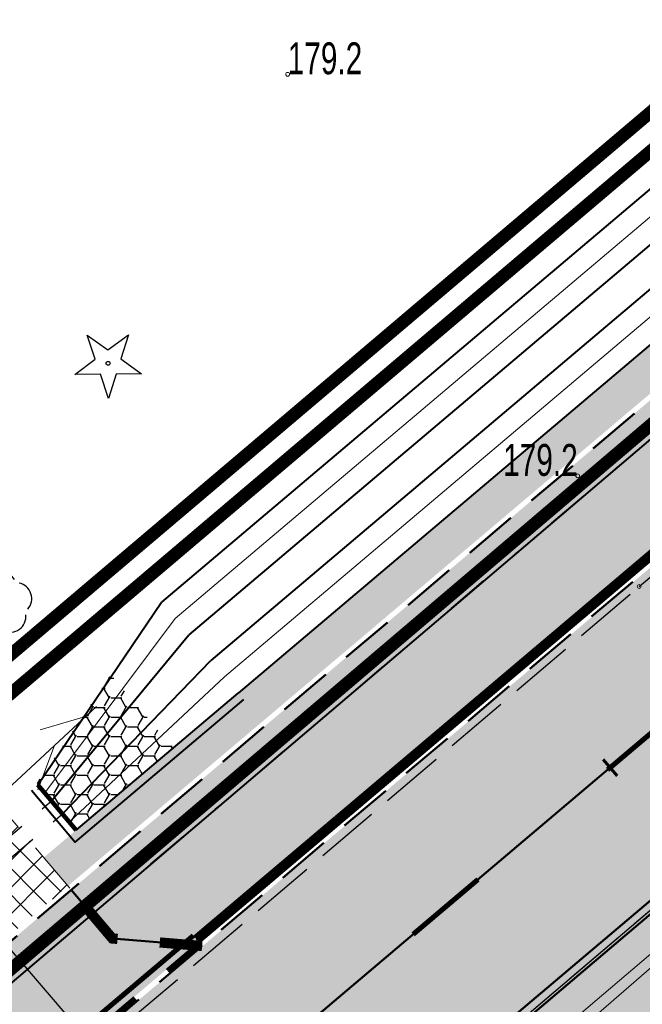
# Model space of a CAD drawing. Header units: metres. Extents: x 7429064 to 7431133, y 5709479 to 5714472.
# Tile 102 of 140: x 7429742 to 7429757, y 5710066 to 5710089. Entities that reach past the tile are written whole.
import ezdxf
from ezdxf.enums import TextEntityAlignment as Align

# ---------------------------------------------------------------- set-up
doc = ezdxf.new("R2010")
doc.units = ezdxf.units.M
for name, pattern in [('1', [0]), ('12', [3, 1, -1, 0, -1]), ('2_KTCR02', [1.5, 1, -0.5]), ('2_KTJZ01', [2, 1.5, -0.5]), ('2_KTKR01', [0]), ('3_14', [1, -1]), ('3_KTJZ01', [2, 1.5, -0.5]), ('3_KTKR01', [0]), ('4_SUPW_01', [0]), ('7_1', [0]), ('7_SUPW_01', [0]), ('8_SUPT_01', [0]), ('CENTER2', [1.125, 0.75, -0.125, 0.125, -0.125]), ('DASHED', [19.049999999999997, 12.7, -6.349999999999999]), ('DASHED2', [0.375, 0.25, -0.125]), ('HIDDEN', [0.375, 0.25, -0.125]), ('KRESKOWA', [19.049999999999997, 12.7, -6.35])]:
    doc.linetypes.add(name, pattern=pattern)
for name, color, linetype, lineweight in [('_1_HECZ_BITUM', 7, 'DASHED2', 18), ('_1_KR_POBOCZA', 7, 'DASHED2', 20), ('_D_7_PAS DROGOWY-LINIA ROZGR TEREN INW', 222, 'HIDDEN', 50), ('_D_7_PAS DROGOWY_PODZIAL', 1, 'Continuous', 50), ('_D_7_TEREN NIEZBEDNY DLA OB_BUD', 252, 'HIDDEN', 50), ('_D_8_Wymiary', 7, 'Continuous', 20), ('_skarpy', 84, 'Continuous', 40), ('_skarpy umocnione', 202, 'Continuous', 25), ('D_1_KOCIE OCZKA', 7, 'Continuous', 50), ('D_1_LINIA_KRAWĘŻNIK_BET_20_30 WYN 12 CM - III', 7, 'Continuous', 50), ('D_1_LINIA_PALISADA_60 CM', 5, 'Continuous', 50), ('Dr-przepust', 32, 'ZYGZAK', 30), ('gaPoziome', 7, 'Continuous', 30), ('GMINA_L_0', 252, '12', 35), ('KRAWĘŻNIK BETONOWY 12_25 WYN 0 CM', 250, 'DASHED', 50), ('KTCR_L_1', 252, '2_KTCR02', 30), ('KTJZ_L_0', 252, '2_KTJZ01', 30), ('KTKR_L_0', 252, '2_KTKR01', 30), ('Ogrodzenia proj', 200, 'OGRODZENIE2', 40), ('RTPW_T_0_a', 252, 'Continuous', 15), ('RTPW_T_1', 252, 'Continuous', 15), ('skarpa', 82, 'ŚLADY', 20), ('SUPT_L_0_a', 252, '8_SUPT_01', 18), ('SUPW_L_0', 252, '4_SUPW_01', 18)]:
    doc.layers.add(name, color=color, linetype=linetype, lineweight=lineweight)
for name, color, linetype in [('_1_Mapa', 7, 'Continuous'), ('_1_X-REFY', 7, 'Continuous'), ('C-DROGI-SYTUACJA-ETYKIETY', 7, 'Continuous'), ('D_1_LINIA_OPIS_ZJAZDY', 7, 'Continuous'), ('zzz.gaHSDomyslna', 7, 'Continuous')]:
    doc.layers.add(name, color=color, linetype=linetype)
doc.layers.add('_Brudnopis', color=22, linetype='Continuous', lineweight=50, plot=False)
for name, color, linetype, lineweight, true_color, transparency in [('D_2_HECZ_CHODNIK_KOSTKA', 7, 'Continuous', 0, 0xf7f588, 0.35), ('D_2_HECZ_JEZDNIA KR3- NOWA KONSTRUKCJA', 7, 'Continuous', 13, 0x99e6ff, 0.3), ('D_2_HECZ_JEZDNIA KR3- NOWA KONSTRUKCJA G4', 7, 'Continuous', 13, 0xbdbdbd, 0.3)]:
    doc.layers.add(name, color=color, linetype=linetype, lineweight=lineweight, true_color=true_color, transparency=transparency)
for name, color, linetype, lineweight, true_color in [('DZIALKA_L_0', 7, '1', 40, 0x008000), ('HECZ DROGI ROWEROWE', 7, 'Continuous', 13, 0xff8a8a), ('OBOP_T_0_a', 7, 'Continuous', 30, 0x008000), ('OBOP_T_1_a', 7, 'Continuous', 30, 0x008000)]:
    doc.layers.add(name, color=color, linetype=linetype, lineweight=lineweight, true_color=true_color)
doc.linetypes.add('OGRODZENIE2', pattern='A,6.35,-2.54,[132,ltypeshp.shx,S=2.54,R=0,X=-2.54,Y=0],-2.54,25.4', length=36.83)
doc.linetypes.add('ZYGZAK', pattern='A,0.00254,-5.08,[131,ltypeshp.shx,S=5.08,R=0,X=-5.08,Y=0],-10.16,[131,ltypeshp.shx,S=5.08,R=180,X=5.08,Y=0],-5.08', length=20.32254)
doc.linetypes.add('ŚLADY', pattern='A,3.81,[130,ltypeshp.shx,S=6.35,R=0,X=0,Y=0],3.81', length=7.62)

# ---------------------------------------------------------------- blocks, each defined once
blk = doc.blocks.new('3_RTPW02')
at = {"linetype": 'Continuous'}
blk.add_circle((0, 0), 0.045, dxfattribs=at)
blk = doc.blocks.new('4_OBOP02_01')
at = {"linetype": 'Continuous'}
blk.add_circle((0, 0), 0.045, dxfattribs=at)
for centre, radius, start, end in [((0, 0.3750563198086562), 0.3750000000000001, 30.14012428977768, 149.8598757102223), ((-0.3566585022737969, 0.1158924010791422), 0.375, 102.1444654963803, 221.8600234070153), ((0.3566585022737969, 0.1158924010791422), 0.375, 318.1399765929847, 77.85553450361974), ((-0.2204041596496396, -0.3033835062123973), 0.3750000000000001, 174.1481822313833, 293.8542284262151), ((0.2204041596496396, -0.3033835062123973), 0.3750000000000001, 246.145771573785, 5.851817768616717)]:
    blk.add_arc(centre, radius, start, end, dxfattribs=at)
blk = doc.blocks.new('4_OBOP01_01')
at = {"linetype": 'Continuous'}
for p, q in [((-0.3012, 0.09375), (-0.4937, 0.6621)), ((-0.4937, 0.6621), (-0.0039, 0.31545)), ((-0.0039, 0.31545), (0.4771, 0.67415)), ((0.4771, 0.67415), (0.2988, 0.1012)), ((-0.78225, -0.26495), (-0.3012, 0.09375)), ((0.2988, 0.1012), (0.7886, -0.24545)), ((-0.18225, -0.2575), (-0.78225, -0.26495)), ((0.01025, -0.82585), (-0.18225, -0.2575)), ((0.1886, -0.2529), (0.01025, -0.82585)), ((0.7886, -0.24545), (0.1886, -0.2529))]:
    blk.add_line(p, q, dxfattribs=at)
blk.add_circle((0, 0), 0.045, dxfattribs=at)
blk = doc.blocks.new('4_RTPW01')
at = {"linetype": 'Continuous'}
blk.add_circle((0, 0), 0.045, dxfattribs=at)
blk = doc.blocks.new('X-ref_MDCP_Szara')
at = {"layer": 'DZIALKA_L_0', "linetype": '1'}
blk.add_line((7429836.45, 5710146.5), (7429660.24, 5709996.55), dxfattribs=at)
at = {"layer": 'GMINA_L_0', "linetype": '12'}
blk.add_line((7429660.24, 5709996.55), (7429836.45, 5710146.5), dxfattribs=at)
at = {"layer": 'KTCR_L_1', "linetype": '3_14'}
blk.add_line((7429760.82, 5710071.04), (7429737.95, 5710051.59), dxfattribs=at)
at = {"layer": 'KTJZ_L_0', "linetype": '3_KTJZ01'}
for p, q in [((7429756.74, 5710075.42), (7429779.71, 5710094.98)), ((7429734.06, 5710056.12), (7429756.74, 5710075.42)), ((7429760.82, 5710071.04), (7429737.95, 5710051.59))]:
    blk.add_line(p, q, dxfattribs=at)
at = {"layer": 'KTKR_L_0', "linetype": '3_KTKR01'}
blk.add_line((7429760.82, 5710071.04), (7429737.95, 5710051.59), dxfattribs=at)
at = {"layer": 'SUPT_L_0_a', "linetype": '8_SUPT_01'}
for p, q in [((7429740.293156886, 5710069.190157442), (7429743.956294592, 5710072.593306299)), ((7429742.626932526, 5710072.040769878), (7429743.699874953, 5710072.355085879)), ((7429742.574934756, 5710070.627512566), (7429742.967247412, 5710071.674456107))]:
    blk.add_line(p, q, dxfattribs=at)
at = {"layer": 'SUPW_L_0', "linetype": '7_SUPW_01'}
for p, q in [((7429732.87, 5710045.46), (7429791, 5710095.98)), ((7429782.64977569, 5710088.5904221), (7429746.5211323, 5710057.84130654))]:
    blk.add_line(p, q, dxfattribs=at)
at = {"layer": 'SUPW_L_0', "linetype": '7_1'}
for p, q in [((7429732.87, 5710045.46), (7429791, 5710095.98)), ((7429746.5211323, 5710057.84130654), (7429782.64977569, 5710088.5904221))]:
    blk.add_line(p, q, dxfattribs=at)
at = {"layer": 'OBOP_T_0_a'}
blk.add_blockref('4_OBOP01_01', (7429744.23, 5710080.68), dxfattribs=at)
at = {"layer": 'OBOP_T_1_a'}
blk.add_blockref('4_OBOP02_01', (7429741.7, 5710075.02), dxfattribs=at)
at = {"layer": 'RTPW_T_0_a'}
for p in [(7429748.46, 5710087.49), (7429755.29192638, 5710078.02793623)]:
    blk.add_blockref('4_RTPW01', p, dxfattribs=at)
at = {"layer": 'RTPW_T_1'}
blk.add_blockref('3_RTPW02', (7429756.74, 5710075.42), dxfattribs=at)
at = {"layer": 'RTPW_T_0_a', "width": 0.7}
blk.add_text('179.2', height=0.75, dxfattribs=at).set_placement((7429748.46, 5710087.49))
blk.add_text('179.2', height=0.75, dxfattribs=at).set_placement((7429755.29192638, 5710078.02793623), align=Align.RIGHT)
blk = doc.blocks.new('gaHSPos')
at = {"color": 0, "linetype": 'Continuous', "lineweight": 0}
blk.add_point((0, 0), dxfattribs=at)
blk = doc.blocks.new('*U232')
at = {"layer": 'zzz.gaHSDomyslna', "color": 140}
for points in [[(-1.993077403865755, 0.1662602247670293, 0.24, 0.24, 0), (-2.113977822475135, 0.1763455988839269, 0.24, 0.24, 0), (-2.681497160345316, 0.847165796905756, 0.24, 0.24, 0)], [(0, 0, 0.24, 0.24, 0), (-0.996538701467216, 0.08313011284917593, 0.24, 0.24, 0)]]:
    blk.add_lwpolyline(points, format="xyseb", dxfattribs=at)
at = {"color": 140}
for p in [(-3.08279393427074, 1.321507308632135), (0, 0)]:
    blk.add_blockref('gaHSPos', p, dxfattribs=at)
blk = doc.blocks.new('*U286')
at = {"layer": 'zzz.gaHSDomyslna', "color": 140}
for points in [[(68.57683630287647, 58.28511028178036, 0.12, 0.12, 0), (70.10371858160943, 59.57686509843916, 0.12, 0.12, 0)], [(63.99618946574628, 54.4098458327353, 0.12, 0.12, 0), (65.52307174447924, 55.70160064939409, 0.12, 0.12, 0)]]:
    blk.add_lwpolyline(points, format="xyseb", dxfattribs=at)
blk = doc.blocks.new('*U248')
at = {"layer": 'zzz.gaHSDomyslna', "color": 140}
for points in [[(5.266582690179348, 4.612754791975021, 0.12, 0.12, 0), (-0.07750528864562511, 0.0916129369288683, 0.12, 0.12, 0)], [(4.658152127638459, 3.783651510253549, 0.12, 0.12, 0), (5.421593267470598, 4.429528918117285, 0.12, 0.12, 0)], [(3.131269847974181, 2.491896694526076, 0.12, 0.12, 0), (3.89471098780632, 3.137774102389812, 0.12, 0.12, 0)], [(1.604387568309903, 1.200141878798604, 0.12, 0.12, 0), (2.367828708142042, 1.84601928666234, 0.12, 0.12, 0)], [(0.07750528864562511, -0.0916129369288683, 0.12, 0.12, 0), (0.8409464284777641, 0.5542644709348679, 0.12, 0.12, 0)]]:
    blk.add_lwpolyline(points, format="xyseb", dxfattribs=at)
at = {"color": 140}
for p in [(5.344087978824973, 4.521141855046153), (0, 0)]:
    blk.add_blockref('gaHSPos', p, dxfattribs=at)
blk = doc.blocks.new('*U217')
at = {"linetype": 'Continuous', "lineweight": 0}
h = blk.add_hatch(color=0, dxfattribs=at)
edge = h.paths.add_edge_path()
edge.add_ellipse((-0.3500000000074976, 0.5999999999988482), major_axis=(0, 0.6000000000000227), ratio=0.3333333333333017, start_angle=339.1790800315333, end_angle=685.935184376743)
edge.add_line((-0.2379739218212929, 1.097042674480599), (-0.2315602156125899, 1.156915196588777))
edge.add_line((-0.2315602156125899, 1.156915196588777), (0.004911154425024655, 0.6839724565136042))
edge.add_arc((-0.01717360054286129, 0.672930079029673), 0.02469150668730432, -6.423306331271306e-12, 26.56505117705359, ccw=False)
edge.add_line((0.007517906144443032, 0.6729300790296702), (0.00751790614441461, 0.4246915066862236))
edge.add_arc((0.03220941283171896, 0.4246915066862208), 0.02469150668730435, 179.9999999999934, 270)
edge.add_line((0.03220941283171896, 0.3999999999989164), (0.07602911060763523, 0.3999999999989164))
edge.add_arc((0.07602911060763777, 0.4246915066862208), 0.02469150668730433, 269.9999999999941, 290.3551038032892)
edge.add_line((0.08461774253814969, 0.4015418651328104), (0.1583063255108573, 0.4288806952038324))
edge.add_ellipse((0.349999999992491, 0.5999999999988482), major_axis=(0, 0.6000000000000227), ratio=0.3333333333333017, start_angle=106.5707346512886, end_angle=378.3143714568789)
edge.add_line((0.2871538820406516, 1.169608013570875), (0.2152697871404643, 1.519009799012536))
edge.add_line((0.2152697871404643, 1.519009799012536), (0.2505309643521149, 1.76523323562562))
edge.add_line((0.2505309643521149, 1.76523323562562), (0.256238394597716, 1.765233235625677))
edge.add_line((0.256238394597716, 1.765233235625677), (0.271304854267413, 1.807733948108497))
edge.add_line((0.271304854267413, 1.807733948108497), (0.271304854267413, 1.863168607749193))
edge.add_line((0.271304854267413, 1.863168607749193), (0.1430894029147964, 1.863168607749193))
edge.add_line((0.1430894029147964, 1.863168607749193), (0.1368954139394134, 1.807733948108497))
edge.add_line((0.1368954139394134, 1.807733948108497), (0.2025543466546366, 1.765233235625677))
edge.add_line((0.2025543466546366, 1.765233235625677), (0.1848099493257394, 1.641330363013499))
edge.add_line((0.1848099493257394, 1.641330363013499), (-0.1796683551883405, 1.6413303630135))
edge.add_line((-0.1796683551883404, 1.6413303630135), (-0.1591600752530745, 1.832776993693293))
edge.add_spline(control_points=[(-0.1591600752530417, 1.832776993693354), (-0.1570904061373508, 1.839129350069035), (-0.1468880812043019, 1.858757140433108), (-0.1198635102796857, 1.861324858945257), (-0.1004585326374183, 1.863168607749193)], knot_values=[0, 0, 0, 0, 0.02025019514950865, 0.07182179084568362, 0.07182179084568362, 0.07182179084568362, 0.07182179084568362], degree=3, periodic=0)
edge.add_line((-0.1004585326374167, 1.863168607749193), (-0.0500000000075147, 1.863168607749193))
edge.add_line((-0.0500000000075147, 1.863168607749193), (-0.0500000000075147, 1.999999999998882))
edge.add_line((-0.0500000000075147, 1.999999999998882), (-0.1309817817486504, 1.999999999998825))
edge.add_spline(control_points=[(-0.13098178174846, 1.999999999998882), (-0.1393453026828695, 1.998699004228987), (-0.1489517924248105, 1.994455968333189), (-0.1568901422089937, 1.989150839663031)], knot_values=[0.06748427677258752, 0.06748427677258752, 0.06748427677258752, 0.06748427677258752, 0.09373586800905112, 0.09373586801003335, 0.09373586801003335, 0.09373586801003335], degree=3, periodic=0)
edge.add_arc((-0.1158451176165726, 1.918452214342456), 0.08174955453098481, 120.1378761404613, 168.8932970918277)
edge.add_line((-0.1960635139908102, 1.934200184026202), (-0.2789103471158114, 1.160817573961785))
h.paths.add_polyline_path([(-0.1948081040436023, 1.499999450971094), (0.1645697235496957, 1.499999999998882), (0.04999999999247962, 0.6999999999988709), (-0.2221906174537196, 1.244381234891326)], flags=16)
edge = h.paths.add_edge_path(flags=16)
edge.add_ellipse((-0.3500000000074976, 0.5999999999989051), major_axis=(0, -0.4499999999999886), ratio=0.3500721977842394, start_angle=159.152613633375, end_angle=502.0815292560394, ccw=False)
edge.add_line((-0.293937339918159, 1.020539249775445), (-0.3245900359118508, 0.7343935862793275))
edge.add_arc((-0.3373168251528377, 0.7357569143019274), 0.0127996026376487, 322.797032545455, 353.88563826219, ccw=False)
edge.add_line((-0.3271219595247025, 0.7280177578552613), (-0.3593446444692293, 0.6855705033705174))
edge.add_arc((-0.3302445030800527, 0.6634799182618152), 0.03653508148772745, 142.7970325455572, 179.9999999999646)
edge.add_line((-0.3667795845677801, 0.6634799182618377), (-0.366779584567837, 0.5711774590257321))
edge.add_arc((-0.3539799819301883, 0.5711774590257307), 0.01279960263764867, 179.9999999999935, 270)
edge.add_line((-0.3539799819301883, 0.558377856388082), (-0.3459871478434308, 0.558377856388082))
edge.add_arc((-0.345987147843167, 0.5711774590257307), 0.01279960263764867, 269.9999999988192, 333.0194612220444)
edge.add_spline(control_points=[(-0.334580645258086, 0.5653704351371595), (-0.3223100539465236, 0.5894730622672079), (-0.3007053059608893, 0.6324936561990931), (-0.2827209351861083, 0.6805993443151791), (-0.2801993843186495, 0.7028830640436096), (-0.2800171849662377, 0.704565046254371)], knot_values=[0.007887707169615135, 0.007887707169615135, 0.007887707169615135, 0.007887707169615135, 0.08943091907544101, 0.1528578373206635, 0.1580227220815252, 0.1580227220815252, 0.1580227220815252, 0.1580227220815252], degree=3, periodic=0)
edge.add_line((-0.2800171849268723, 0.7045650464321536), (-0.2531900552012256, 0.9549987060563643))
edge = h.paths.add_edge_path(flags=16)
edge.add_line((0.195220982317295, 1.379012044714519), (0.2489608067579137, 1.117802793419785))
edge.add_ellipse((0.349999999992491, 0.5999999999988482), major_axis=(0, 0.6000000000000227), ratio=0.3333333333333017, start_angle=390.3443618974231, end_angle=440.4059317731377)
edge.add_line((0.1527973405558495, 0.6999999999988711), (0.09798099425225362, 0.6999999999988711))
edge.add_line((0.09798099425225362, 0.6999999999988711), (0.195220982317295, 1.379012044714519))
edge = h.paths.add_edge_path(flags=16)
edge.add_ellipse((0.349999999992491, 0.5999999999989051), major_axis=(0, -0.4499999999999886), ratio=0.3500721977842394, start_angle=290.13091183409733, end_angle=617.1604115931, ccw=False)
edge.add_line((0.2020913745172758, 0.4451251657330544), (0.3499999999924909, 0.4999999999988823))
edge.add_arc((0.2781116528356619, 0.5949437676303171), 0.1190892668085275, 307.1318264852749, 362.4333669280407)
edge.add_line((0.3970935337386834, 0.5999999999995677), (0.3970935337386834, 0.6753084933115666))
edge.add_arc((0.372402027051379, 0.6753084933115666), 0.02469150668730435, 0, 90)
edge.add_line((0.372402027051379, 0.699999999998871), (0.1964064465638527, 0.6999999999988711))
blk = doc.blocks.new('*U218')
at = {"linetype": 'Continuous', "lineweight": 0}
h = blk.add_hatch(color=0, dxfattribs=at)
edge = h.paths.add_edge_path()
edge.add_ellipse((-0.3500000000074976, 0.5999999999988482), major_axis=(0, 0.6000000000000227), ratio=0.3333333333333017, start_angle=339.1790800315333, end_angle=685.935184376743)
edge.add_line((-0.2379739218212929, 1.097042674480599), (-0.2315602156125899, 1.156915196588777))
edge.add_line((-0.2315602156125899, 1.156915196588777), (0.004911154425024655, 0.6839724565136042))
edge.add_arc((-0.01717360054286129, 0.672930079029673), 0.02469150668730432, -6.423306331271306e-12, 26.56505117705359, ccw=False)
edge.add_line((0.007517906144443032, 0.6729300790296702), (0.00751790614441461, 0.4246915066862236))
edge.add_arc((0.03220941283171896, 0.4246915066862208), 0.02469150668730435, 179.9999999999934, 270)
edge.add_line((0.03220941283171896, 0.3999999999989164), (0.07602911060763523, 0.3999999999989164))
edge.add_arc((0.07602911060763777, 0.4246915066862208), 0.02469150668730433, 269.9999999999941, 290.3551038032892)
edge.add_line((0.08461774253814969, 0.4015418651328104), (0.1583063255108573, 0.4288806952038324))
edge.add_ellipse((0.349999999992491, 0.5999999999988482), major_axis=(0, 0.6000000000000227), ratio=0.3333333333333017, start_angle=106.5707346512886, end_angle=378.3143714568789)
edge.add_line((0.2871538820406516, 1.169608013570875), (0.2152697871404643, 1.519009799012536))
edge.add_line((0.2152697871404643, 1.519009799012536), (0.2505309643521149, 1.76523323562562))
edge.add_line((0.2505309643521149, 1.76523323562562), (0.256238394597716, 1.765233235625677))
edge.add_line((0.256238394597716, 1.765233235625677), (0.271304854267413, 1.807733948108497))
edge.add_line((0.271304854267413, 1.807733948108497), (0.271304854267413, 1.863168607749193))
edge.add_line((0.271304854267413, 1.863168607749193), (0.1430894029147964, 1.863168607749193))
edge.add_line((0.1430894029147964, 1.863168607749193), (0.1368954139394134, 1.807733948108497))
edge.add_line((0.1368954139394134, 1.807733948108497), (0.2025543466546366, 1.765233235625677))
edge.add_line((0.2025543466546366, 1.765233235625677), (0.1848099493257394, 1.641330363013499))
edge.add_line((0.1848099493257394, 1.641330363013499), (-0.1796683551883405, 1.6413303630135))
edge.add_line((-0.1796683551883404, 1.6413303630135), (-0.1591600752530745, 1.832776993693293))
edge.add_spline(control_points=[(-0.1591600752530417, 1.832776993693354), (-0.1570904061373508, 1.839129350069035), (-0.1468880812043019, 1.858757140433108), (-0.1198635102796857, 1.861324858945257), (-0.1004585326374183, 1.863168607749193)], knot_values=[0, 0, 0, 0, 0.02025019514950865, 0.07182179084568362, 0.07182179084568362, 0.07182179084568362, 0.07182179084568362], degree=3, periodic=0)
edge.add_line((-0.1004585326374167, 1.863168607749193), (-0.0500000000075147, 1.863168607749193))
edge.add_line((-0.0500000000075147, 1.863168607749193), (-0.0500000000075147, 1.999999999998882))
edge.add_line((-0.0500000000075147, 1.999999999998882), (-0.1309817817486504, 1.999999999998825))
edge.add_spline(control_points=[(-0.13098178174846, 1.999999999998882), (-0.1393453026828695, 1.998699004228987), (-0.1489517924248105, 1.994455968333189), (-0.1568901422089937, 1.989150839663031)], knot_values=[0.06748427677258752, 0.06748427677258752, 0.06748427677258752, 0.06748427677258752, 0.09373586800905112, 0.09373586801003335, 0.09373586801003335, 0.09373586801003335], degree=3, periodic=0)
edge.add_arc((-0.1158451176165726, 1.918452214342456), 0.08174955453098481, 120.1378761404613, 168.8932970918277)
edge.add_line((-0.1960635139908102, 1.934200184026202), (-0.2789103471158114, 1.160817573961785))
h.paths.add_polyline_path([(-0.1948081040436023, 1.499999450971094), (0.1645697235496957, 1.499999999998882), (0.04999999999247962, 0.6999999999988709), (-0.2221906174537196, 1.244381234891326)], flags=16)
edge = h.paths.add_edge_path(flags=16)
edge.add_ellipse((-0.3500000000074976, 0.5999999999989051), major_axis=(0, -0.4499999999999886), ratio=0.3500721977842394, start_angle=159.152613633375, end_angle=502.0815292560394, ccw=False)
edge.add_line((-0.293937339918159, 1.020539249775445), (-0.3245900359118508, 0.7343935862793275))
edge.add_arc((-0.3373168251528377, 0.7357569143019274), 0.0127996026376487, 322.797032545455, 353.88563826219, ccw=False)
edge.add_line((-0.3271219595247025, 0.7280177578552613), (-0.3593446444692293, 0.6855705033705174))
edge.add_arc((-0.3302445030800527, 0.6634799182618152), 0.03653508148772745, 142.7970325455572, 179.9999999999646)
edge.add_line((-0.3667795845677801, 0.6634799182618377), (-0.366779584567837, 0.5711774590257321))
edge.add_arc((-0.3539799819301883, 0.5711774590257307), 0.01279960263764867, 179.9999999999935, 270)
edge.add_line((-0.3539799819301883, 0.558377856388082), (-0.3459871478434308, 0.558377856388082))
edge.add_arc((-0.345987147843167, 0.5711774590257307), 0.01279960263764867, 269.9999999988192, 333.0194612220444)
edge.add_spline(control_points=[(-0.334580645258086, 0.5653704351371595), (-0.3223100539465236, 0.5894730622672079), (-0.3007053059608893, 0.6324936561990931), (-0.2827209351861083, 0.6805993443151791), (-0.2801993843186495, 0.7028830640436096), (-0.2800171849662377, 0.704565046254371)], knot_values=[0.007887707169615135, 0.007887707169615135, 0.007887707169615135, 0.007887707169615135, 0.08943091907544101, 0.1528578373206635, 0.1580227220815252, 0.1580227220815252, 0.1580227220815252, 0.1580227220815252], degree=3, periodic=0)
edge.add_line((-0.2800171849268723, 0.7045650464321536), (-0.2531900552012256, 0.9549987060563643))
edge = h.paths.add_edge_path(flags=16)
edge.add_line((0.195220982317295, 1.379012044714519), (0.2489608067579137, 1.117802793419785))
edge.add_ellipse((0.349999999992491, 0.5999999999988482), major_axis=(0, 0.6000000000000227), ratio=0.3333333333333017, start_angle=390.3443618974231, end_angle=440.4059317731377)
edge.add_line((0.1527973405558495, 0.6999999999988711), (0.09798099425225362, 0.6999999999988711))
edge.add_line((0.09798099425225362, 0.6999999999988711), (0.195220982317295, 1.379012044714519))
edge = h.paths.add_edge_path(flags=16)
edge.add_ellipse((0.349999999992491, 0.5999999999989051), major_axis=(0, -0.4499999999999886), ratio=0.3500721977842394, start_angle=290.13091183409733, end_angle=617.1604115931, ccw=False)
edge.add_line((0.2020913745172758, 0.4451251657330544), (0.3499999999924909, 0.4999999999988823))
edge.add_arc((0.2781116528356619, 0.5949437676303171), 0.1190892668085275, 307.1318264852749, 362.4333669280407)
edge.add_line((0.3970935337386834, 0.5999999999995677), (0.3970935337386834, 0.6753084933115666))
edge.add_arc((0.372402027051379, 0.6753084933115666), 0.02469150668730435, 0, 90)
edge.add_line((0.372402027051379, 0.699999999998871), (0.1964064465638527, 0.6999999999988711))
blk = doc.blocks.new('*U223')
at = {"layer": 'zzz.gaHSDomyslna', "color": 140}
blk.add_lwpolyline([(0, 0, 0.24, 0.24, 0), (45.21084155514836, 38.24873933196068, 0.24, 0.24, 0)], format="xyseb", dxfattribs=at)
at = {"color": 140}
blk.add_blockref('gaHSPos', (0, 0), dxfattribs=at)
blk = doc.blocks.new('spearator')
at = {"layer": 'D_1_KOCIE OCZKA'}
h = blk.add_hatch(color=12, dxfattribs=at)
h.dxf.hatch_style = 1
edge = h.paths.add_edge_path()
edge.add_line((7429810.877451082, 5710121.625320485), (7429811.640892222, 5710122.271197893))
edge.add_arc((7429811.592451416, 5710122.328455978), 0.07499999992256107, 310.2314925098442, 490.2314925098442)
edge.add_line((7429811.54401061, 5710122.385714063), (7429810.78056947, 5710121.739836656))
edge.add_arc((7429810.829010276, 5710121.68257857), 0.07499999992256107, 130.2314925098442, 310.2314925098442)
at = {"layer": 'D_1_KOCIE OCZKA', "lineweight": 18, "flags": 128}
blk.add_lwpolyline([(7429810.877451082, 5710121.625320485), (7429811.640892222, 5710122.271197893, 0.9999999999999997), (7429811.54401061, 5710122.385714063), (7429810.78056947, 5710121.739836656, 1)], format="xyb", close=True, dxfattribs=at)
blk = doc.blocks.new('X-ref_SOR')
at = {"layer": 'D_1_KOCIE OCZKA'}
for p in [(-56.99741501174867, -48.22027624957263), (-60.50924425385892, -51.19131232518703), (-64.02107349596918, -54.16234840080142)]:
    blk.add_blockref('spearator', p, dxfattribs=at)
at = {"layer": 'gaPoziome'}
for name, p in [('*U286', (7429687.419432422, 5710012.816975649)), ('*U223', (7429746.315659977, 5710067.103759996)), ('*U232', (7429746.444835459, 5710066.951071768)), ('*U248', (7429740.971571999, 5710062.582618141))]:
    blk.add_blockref(name, p, dxfattribs=at)
at = {"layer": 'gaPoziome', "color": 140}
for name, p, rotation in [('*U218', (7429750.086748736, 5710073.09603159), 133.0520364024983), ('*U217', (7429747.96642327, 5710069.877607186), 308.4891535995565)]:
    blk.add_blockref(name, p, dxfattribs=dict(at, rotation=rotation))
blk = doc.blocks.new('AeccTickLine')
at = {"color": 0, "linetype": 'ByBlock', "lineweight": -2}
blk.add_line((0, 1), (-3.673819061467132e-16, -1), dxfattribs=at)
blk = doc.blocks.new('OŚ_Dąbrowskiego_1')
at = {"layer": '_D_8_Wymiary', "color": 1, "linetype": 'CENTER2', "lineweight": 35, "flags": 128}
blk.add_lwpolyline([(7429230.997622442, 5709660.664473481), (7429273.144600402, 5709676.621906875, 0.08562941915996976), (7429337.581936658, 5709714.617636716), (7429502.300926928, 5709854.380814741), (7429714.668639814, 5710036.138576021), (7429868.110764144, 5710165.951860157)], format="xyb", dxfattribs=at)
at = {"layer": 'C-DROGI-SYTUACJA-ETYKIETY', "color": 7, "linetype": 'Continuous', "lineweight": 60, "xscale": 0.25, "yscale": 0.25, "zscale": 0.25, "rotation": 40.23149243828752}
blk.add_blockref('AeccTickLine', (7429756.05583267, 5710071.152477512), dxfattribs=at)

msp = doc.modelspace()

# ---------------------------------------------------------------- hatches: boundary and pattern name
at = {"layer": '_1_HECZ_BITUM', "transparency": 33554687}
h = msp.add_hatch(dxfattribs=at)
h.set_pattern_fill('ANSI37', color=256, scale=0.14)
h.set_pattern_definition([(45, (0, 0), (-0.3143089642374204, 0.3143089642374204), []), (135, (0, 0), (-0.3143089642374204, -0.3143089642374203), [])])
h.paths.add_polyline_path([(7429740.2307717, 5710065.780682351), (7429743.284536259, 5710068.364191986), (7429741.811935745, 5710070.104837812), (7429738.758171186, 5710067.521328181)])
at = {"layer": '_skarpy umocnione'}
h = msp.add_hatch(dxfattribs=at)
h.set_pattern_fill('HONEY', color=256, scale=0.083)
h.set_pattern_definition([(0, (3621.122592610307, 6835.347342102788), (0.3952875, 0.228219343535), [0.263525, -0.52705]), (120, (3621.122592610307, 6835.347342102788), (-0.3952874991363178, 0.2282193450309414), [0.2635249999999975, -0.527049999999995]), (59.99999999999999, (3621.122592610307, 6835.347342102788), (8.636821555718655e-10, 0.4564386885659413), [-0.52705, 0.263525])])
h.paths.add_polyline_path([(7429742.550893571, 5710070.767014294), (7429744.294942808, 5710073.342994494), (7429745.758815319, 5710071.632590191), (7429743.479605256, 5710069.681897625)])
at = {"layer": 'D_2_HECZ_CHODNIK_KOSTKA', "transparency": 33554585}
h = msp.add_hatch(color=256, dxfattribs=at)
h.dxf.hatch_style = 1
h.paths.add_polyline_path([(7429638.93443282, 5709954.08675999), (7429640.77675316, 5709951.99851649), (7429638.44077776, 5709949.93763854), (7429636.62644442, 5709951.99415918)], flags=16)
edge = h.paths.add_edge_path(flags=16)
edge.add_arc((7429654.58188323, 5709963.368493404), 1.5, 0, 360)
h.paths.add_polyline_path([(7429662.692843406, 5709978.695587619), (7429660.192524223, 5709981.616987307), (7429660.302030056, 5709983.026954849), (7429663.870112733, 5709986.080746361), (7429664.796564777, 5709985.74497215), (7429665.850071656, 5709979.514213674), (7429664.189324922, 5709978.468635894)], flags=16)
edge = h.paths.add_edge_path(flags=16)
edge.add_arc((7429638.600926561, 5709947.845879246), 0.04500001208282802, 131.827181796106, 219.3849412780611)
edge.add_line((7429638.566146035, 5709947.817325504), (7429636.8323097, 5709946.3938991))
edge.add_line((7429636.8323097, 5709946.3938991), (7429635.390541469, 5709947.982520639))
edge.add_line((7429635.390541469, 5709947.982520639), (7429637.179159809, 5709949.434521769))
edge.add_line((7429637.179159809, 5709949.434521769), (7429638.570916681, 5709947.879411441))
edge = h.paths.add_edge_path(flags=16)
edge.add_arc((7429645.81975589, 5709955.198600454), 1.5, 0, 180)
edge.add_arc((7429645.81975589, 5709955.198600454), 1.5, 180, 360)
edge = h.paths.add_edge_path()
edge.add_line((7429712.034219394, 5710029.935135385), (7429658.241831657, 5709983.89619737))
edge.add_arc((7429659.83316277, 5709982.471564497), 2.135863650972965, 138.1636310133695, 217.4167373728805)
edge.add_line((7429658.136780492, 5709981.173796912), (7429662.460815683, 5709976.12154793))
edge.add_line((7429662.460815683, 5709976.12154793), (7429648.557634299, 5709964.22232328))
edge.add_line((7429648.557634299, 5709964.22232328), (7429646.834522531, 5709966.235625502))
edge.add_line((7429646.834522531, 5709966.235625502), (7429635.022010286, 5709956.125728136))
edge.add_arc((7429638.273164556, 5709952.3270447), 4.999999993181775, 130.5590096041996, 179.1420850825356)
edge.add_line((7429633.273725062, 5709952.401909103), (7429636.192729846, 5709940.012199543))
edge.add_line((7429636.192729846, 5709940.012199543), (7429636.937473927, 5709940.297166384))
edge.add_line((7429636.937473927, 5709940.297166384), (7429638.161284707, 5709941.513665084))
edge.add_line((7429638.161284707, 5709941.513665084), (7429636.84, 5709943.07))
edge.add_line((7429636.84, 5709943.07), (7429641.44, 5709947.06))
edge.add_line((7429641.44, 5709947.06), (7429642.8, 5709945.53))
edge.add_line((7429642.8, 5709945.53), (7429644.869710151, 5709947.340337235))
edge.add_line((7429644.869710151, 5709947.340337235), (7429643.5, 5709948.96))
edge.add_line((7429643.5, 5709948.96), (7429652.14, 5709956.36))
edge.add_line((7429652.14, 5709956.36), (7429658.31, 5709961.76))
edge.add_line((7429658.31, 5709961.76), (7429659.651749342, 5709960.219472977))
edge.add_line((7429659.651749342, 5709960.219472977), (7429660.67, 5709961.16))
edge.add_line((7429660.67, 5709961.16), (7429659.38, 5709962.66))
edge.add_line((7429659.38, 5709962.66), (7429662.38, 5709965.27))
edge.add_line((7429662.38, 5709965.27), (7429663.720505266, 5709963.735070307))
edge.add_line((7429663.720505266, 5709963.735070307), (7429664.65, 5709964.56))
edge.add_line((7429664.65, 5709964.56), (7429661.84, 5709967.78))
edge.add_line((7429661.84, 5709967.78), (7429666.72, 5709971.95))
edge.add_line((7429666.72, 5709971.95), (7429664.15151159, 5709974.98000866))
edge.add_line((7429664.15151159, 5709974.98000866), (7429668.661212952, 5709978.912997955))
edge.add_line((7429668.661212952, 5709978.912997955), (7429667.189762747, 5709980.588246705))
edge.add_line((7429667.189762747, 5709980.588246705), (7429666.125538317, 5709986.882392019))
edge.add_line((7429666.125538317, 5709986.882392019), (7429666.718559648, 5709988.51862794))
edge.add_line((7429666.718559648, 5709988.51862794), (7429714.477139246, 5710029.393450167))
edge.add_line((7429714.477139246, 5710029.393450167), (7429714.151311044, 5710029.772708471))
edge.add_line((7429714.151311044, 5710029.772708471), (7429712.034219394, 5710029.935135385))
edge = h.paths.add_edge_path()
edge.add_line((7429827.677896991, 5710127.815749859), (7429718.119474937, 5710035.128434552))
edge.add_line((7429718.119474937, 5710035.128434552), (7429717.951791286, 5710033.021784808))
edge.add_line((7429717.951791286, 5710033.021784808), (7429718.277628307, 5710032.642516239))
edge.add_line((7429718.277628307, 5710032.642516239), (7429831.149310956, 5710128.132877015))
edge.add_arc((7429829.635771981, 5710125.542364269), 3.000259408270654, 59.7038656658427, 130.7355420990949)
at = {"layer": 'D_2_HECZ_JEZDNIA KR3- NOWA KONSTRUKCJA'}
h = msp.add_hatch(color=256, dxfattribs=at)
h.dxf.hatch_style = 1
edge = h.paths.add_edge_path()
edge.add_arc((7429610.556889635, 5709990.46923513), 29.99999861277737, 310.5590095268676, 314.2935338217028)
edge.add_arc((7429610.556888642, 5709990.46923619), 30.00000006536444, 314.2935337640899, 325.3941215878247)
edge.add_line((7429635.249231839, 5709973.431390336), (7429635.899462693, 5709972.671653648))
edge.add_line((7429635.899462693, 5709972.671653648), (7429667.701526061, 5709999.889876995))
edge.add_line((7429667.701526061, 5709999.889876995), (7429675.245703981, 5710006.346663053))
edge.add_line((7429675.245703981, 5710006.346663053), (7429712.724461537, 5710038.423361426))
edge.add_line((7429712.724461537, 5710038.423361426), (7429823.827837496, 5710132.378343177))
edge.add_line((7429823.827837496, 5710132.378343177), (7429834.315813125, 5710141.376936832))
edge.add_line((7429834.315813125, 5710141.376936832), (7429846.15596758, 5710151.52385914))
edge.add_line((7429846.15596758, 5710151.52385914), (7429850.098715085, 5710146.734336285))
edge.add_line((7429850.098715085, 5710146.734336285), (7429838.187410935, 5710136.849500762))
edge.add_line((7429838.187410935, 5710136.849500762), (7429827.698218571, 5710127.83294208))
edge.add_line((7429827.698218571, 5710127.83294208), (7429716.61281809, 5710033.853790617))
edge.add_line((7429716.61281809, 5710033.853790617), (7429633.474415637, 5709962.698671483))
edge.add_arc((7429636.725569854, 5709958.899988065), 4.999999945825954, 130.5590092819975, 193.2570782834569)
edge.add_line((7429631.858815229, 5709957.753384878), (7429636.051367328, 5709939.958106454))
edge.add_line((7429636.051367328, 5709939.958106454), (7429630.652871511, 5709938.888124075))
edge.add_line((7429630.652871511, 5709938.888124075), (7429629.490782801, 5709943.820607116))
edge.add_arc((7429623.650677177, 5709942.444683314), 6.000000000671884, 13.2570779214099, 130.559009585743)
edge.add_line((7429619.749292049, 5709947.003103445), (7429619.729414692, 5709946.986091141))
edge.add_line((7429619.729414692, 5709946.986091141), (7429617.778722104, 5709949.265301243))
edge.add_line((7429617.778722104, 5709949.265301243), (7429606.382671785, 5709939.511838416))
edge.add_line((7429606.382671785, 5709939.511838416), (7429594.27418418, 5709929.148626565))
edge.add_line((7429594.27418418, 5709929.148626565), (7429594.825160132, 5709928.314105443))
edge.add_line((7429594.825160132, 5709928.314105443), (7429589.707653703, 5709924.935373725))
edge.add_arc((7429606.236932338, 5709899.899740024), 30.00000011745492, 123.4339931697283, 130.5590095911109)
edge.add_line((7429586.73000662, 5709922.691840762), (7429529.229865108, 5709873.479571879))
edge.add_line((7429529.229865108, 5709873.479571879), (7429502.178954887, 5709850.342924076))
edge.add_line((7429502.178954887, 5709850.342924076), (7429339.522881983, 5709712.330120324))
edge.add_arc((7429194.82248072, 5709882.942299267), 223.7112463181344, 294.6653319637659, 310.3021000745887, ccw=False)
edge.add_arc((7429190.303822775, 5709894.737223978), 236.3171344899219, 290.79615437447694, 294.4675271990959, ccw=False)
edge.add_line((7429274.206854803, 5709673.816266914), (7429245.41, 5709663.13))
edge.add_line((7429245.41, 5709663.13), (7429242.105663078, 5709661.907425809))
edge.add_line((7429242.105663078, 5709661.907425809), (7429240.353704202, 5709666.716988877))
edge.add_line((7429240.353704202, 5709666.716988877), (7429244.254478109, 5709668.201402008))
edge.add_line((7429244.254478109, 5709668.201402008), (7429272.082346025, 5709679.427546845))
edge.add_arc((7429195.245944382, 5709882.368837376), 217.0000000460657, 290.7373643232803, 310.3144258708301)
edge.add_line((7429335.640991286, 5709716.905153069), (7429500.355099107, 5709856.664188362))
edge.add_line((7429500.355099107, 5709856.664188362), (7429629.269135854, 5709966.996999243))
edge.add_line((7429629.269135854, 5709966.996999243), (7429630.063814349, 5709967.677135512))
at = {"layer": 'D_2_HECZ_JEZDNIA KR3- NOWA KONSTRUKCJA G4'}
h = msp.add_hatch(color=256, dxfattribs=at)
h.dxf.hatch_style = 1
h.paths.add_polyline_path([(7429743.284536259, 5710068.364191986), (7429790.785701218, 5710108.55056356), (7429790.21732909, 5710109.222391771), (7429747.296810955, 5710072.911284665), (7429742.716164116, 5710069.036020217)])
at = {"layer": 'HECZ DROGI ROWEROWE'}
h = msp.add_hatch(color=256, dxfattribs=at)
h.dxf.hatch_style = 1
edge = h.paths.add_edge_path()
edge.add_arc((7429796.819700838, 5710136.432689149), 20.40416797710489, 308.0321727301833, 334.2528184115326)
edge.add_arc((7429835.930497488, 5710116.89688608), 23.31795413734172, 143.789652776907, 152.7623535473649, ccw=False)
edge.add_arc((7429839.324960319, 5710112.767127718), 28.52732187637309, 132.1511209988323, 141.1238217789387, ccw=False)
edge.add_line((7429820.180606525, 5710133.916638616), (7429834.124191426, 5710145.713024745))
edge.add_arc((7429837.353578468, 5710141.895819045), 5.000000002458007, 102.01539828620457, 130.2314924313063, ccw=False)
edge.add_line((7429836.312705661, 5710146.786277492), (7429842.062606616, 5710148.010071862))
edge.add_line((7429842.062606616, 5710148.010071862), (7429845.234178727, 5710150.729899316))
edge.add_line((7429845.234178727, 5710150.729899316), (7429843.044890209, 5710150.26393669))
edge.add_arc((7429842.628541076, 5710152.220120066), 2.000000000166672, 169.0595867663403, 282.01539860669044, ccw=False)
edge.add_line((7429840.664890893, 5710152.599696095), (7429846.907573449, 5710184.89479323))
edge.add_arc((7429848.380311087, 5710184.610111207), 1.500000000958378, 109.3988305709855, 169.0595867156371, ccw=False)
edge.add_line((7429847.882098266, 5710186.024955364), (7429848.854093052, 5710186.367226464))
edge.add_line((7429848.854093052, 5710186.367226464), (7429847.264566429, 5710191.423890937))
edge.add_line((7429847.264566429, 5710191.423890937), (7429846.902664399, 5710192.478548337))
edge.add_line((7429846.902664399, 5710192.478548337), (7429845.675039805, 5710198.448585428))
edge.add_arc((7429825.957873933, 5710195.082454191), 20.00243658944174, -10.939142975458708, 9.688181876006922, ccw=False)
edge.add_line((7429845.596852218, 5710191.286666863), (7429839.402578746, 5710159.242003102))
edge.add_arc((7429819.766076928, 5710163.037763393), 19.9999999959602, 310.2314924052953, 349.0595867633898, ccw=False)
edge.add_line((7429832.683625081, 5710147.768940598), (7429817.639926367, 5710135.041849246))
edge.add_arc((7429832.495106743, 5710117.482703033), 22.99999999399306, 130.2314924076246, 151.7603968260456)
edge.add_arc((7429794.613112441, 5710137.828575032), 20.00000000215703, 310.2314924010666, 331.76039682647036, ccw=False)
edge.add_line((7429807.530660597, 5710122.559752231), (7429710.78028326, 5710040.708146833))
edge.add_line((7429710.78028326, 5710040.708146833), (7429674.341489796, 5710009.521515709))
edge.add_arc((7429663.287565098, 5710022.437039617), 17.00000026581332, 303.4339933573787, 310.5590095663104, ccw=False)
edge.add_line((7429672.654156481, 5710008.250180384), (7429665.174772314, 5710003.312065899))
edge.add_arc((7429654.155253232, 5710020.002488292), 20.00000001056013, 287.25233121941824, 303.4339932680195, ccw=False)
edge.add_line((7429660.086861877, 5710000.902330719), (7429655.395687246, 5709999.445472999))
edge.add_arc((7429662.068746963, 5709977.95779574), 22.49999999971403, 107.2523312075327, 130.5590096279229)
edge.add_line((7429647.43855272, 5709995.051871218), (7429638.423894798, 5709987.336555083))
edge.add_arc((7429653.054089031, 5709970.2424796), 22.49999999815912, 130.5590096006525, 144.5952530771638)
edge.add_line((7429634.714793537, 5709983.277825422), (7429621.961912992, 5709965.306093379))
edge.add_arc((7429606.363956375, 5709977.008817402), 19.50000000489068, 310.55900961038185, 323.12009690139, ccw=False)
edge.add_line((7429619.04345805, 5709962.19395198), (7429498.409271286, 5709858.947561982))
edge.add_line((7429498.409271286, 5709858.947561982), (7429409.746698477, 5709783.717845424))
edge.add_line((7429409.746698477, 5709783.717845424), (7429333.700045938, 5709719.192669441))
edge.add_arc((7429195.245944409, 5709882.368837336), 213.9999999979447, 294.99293756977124, 310.31442587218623, ccw=False)
edge.add_line((7429285.662344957, 5709688.407824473), (7429286.787363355, 5709685.755030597))
edge.add_arc((7429195.2162162, 5709882.430203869), 216.9479171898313, 294.9664921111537, 310.3105313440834)
edge.add_line((7429335.566321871, 5709716.99669272), (7429500.277265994, 5709856.755523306))
edge.add_line((7429500.277265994, 5709856.755523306), (7429621.379875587, 5709960.402819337))
edge.add_line((7429621.379875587, 5709960.402819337), (7429627.625099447, 5709965.747878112))
edge.add_line((7429627.625099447, 5709965.747878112), (7429629.90357192, 5709967.697939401))
edge.add_line((7429629.90357192, 5709967.697939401), (7429629.179066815, 5709968.528973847))
edge.add_arc((7429630.686600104, 5709969.843258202), 1.99999999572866, 144.5952529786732, 221.0822816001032, ccw=False)
edge.add_line((7429629.05644051, 5709971.001955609), (7429636.752493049, 5709981.82945368))
edge.add_arc((7429653.054089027, 5709970.242479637), 19.99999997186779, 130.5590096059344, 144.5952530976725, ccw=False)
edge.add_line((7429640.049471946, 5709985.437213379), (7429649.631219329, 5709993.620104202))
edge.add_arc((7429662.068746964, 5709977.957795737), 20.00000000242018, 107.2523312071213, 128.4532876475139, ccw=False)
edge.add_line((7429656.137138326, 5709997.057953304), (7429665.185157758, 5709999.867841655))
edge.add_line((7429665.185157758, 5709999.867841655), (7429673.721413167, 5710005.503734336))
edge.add_arc((7429657.258251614, 5710030.439225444), 29.88000008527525, 303.4339932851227, 310.5590095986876)
edge.add_line((7429676.687149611, 5710007.738293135), (7429712.639886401, 5710038.508993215))
edge.add_line((7429712.639886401, 5710038.508993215), (7429809.390816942, 5710120.361066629))
edge.add_line((7429809.390816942, 5710120.361066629), (7429809.390787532, 5710120.361041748))

# ---------------------------------------------------------------- linework, layer by layer
at = {"layer": '_1_KR_POBOCZA', "color": 5, "ltscale": 5, "flags": 128}
msp.add_lwpolyline([(7429740.308276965, 5710065.689069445), (7429738.758171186, 5710067.521328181), (7429741.811935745, 5710070.104837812), (7429743.362041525, 5710068.272579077)], dxfattribs=at)
at = {"layer": '_Brudnopis', "flags": 128}
msp.add_lwpolyline([(7429230.997622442, 5709660.664473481), (7429273.14460042, 5709676.621906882, 0.08560525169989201), (7429337.584742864, 5709714.617538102), (7429368.822915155, 5709741.125439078), (7429502.300926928, 5709854.380814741), (7429714.668639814, 5710036.138576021), (7429868.110764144, 5710165.951860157)], format="xyb", dxfattribs=at)
for points in [[(7429504.408907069, 5709851.907159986), (7429716.774832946, 5710033.663391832), (7429870.209865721, 5710163.470676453)], [(7429746.444835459, 5710066.951071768), (7429744.330857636, 5710067.127417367), (7429743.362041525, 5710068.272579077)]]:
    msp.add_lwpolyline(points, dxfattribs=at)
at = {"layer": '_D_7_PAS DROGOWY-LINIA ROZGR TEREN INW', "ltscale": 10, "const_width": 0.3, "flags": 128}
msp.add_lwpolyline([(7429287.498083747, 5709689.141206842), (7429307.710328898, 5709696.947915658), (7429435.697998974, 5709805.840409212), (7429660.078000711, 5709996.740410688), (7429836.287980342, 5710146.690393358)], dxfattribs=at)
at = {"layer": '_D_7_PAS DROGOWY_PODZIAL', "ltscale": 0.2, "const_width": 0.3, "flags": 128}
msp.add_lwpolyline([(7429838.787736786, 5710158.69944681), (7429835.060550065, 5710151.866820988), (7429707.928821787, 5710044.059165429), (7429670.33646098, 5710012.082675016), (7429661.685038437, 5710006.163007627), (7429648.718433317, 5710002.136191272), (7429632.935415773, 5709988.628083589), (7429615.788923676, 5709965.39743204), (7429495.458099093, 5709862.41067864), (7429330.756278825, 5709722.662069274), (7429319.401743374, 5709713.683805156), (7429307.84155068, 5709705.757592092), (7429296.805838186, 5709699.188897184), (7429282.8456928, 5709692.117459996), (7429269.348606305, 5709686.304179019), (7429250.20040062, 5709678.579529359), (7429239.823858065, 5709670.459676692)], dxfattribs=at)
at = {"layer": '_D_7_TEREN NIEZBEDNY DLA OB_BUD', "ltscale": 10, "const_width": 0.3, "flags": 128}
msp.add_lwpolyline([(7429838.642351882, 5710133.498037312), (7429838.163073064, 5710130.983410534), (7429669.785270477, 5709988.069796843), (7429674.220854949, 5709982.832848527), (7429665.131800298, 5709974.906125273), (7429667.704814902, 5709971.870777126), (7429662.832482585, 5709967.707329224), (7429665.636921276, 5709964.49370197), (7429637.108761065, 5709939.516176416), (7429616.43791595, 5709933.990754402), (7429410.711229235, 5709758.424593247), (7429398.459990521, 5709756.96470503), (7429363.724530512, 5709727.377020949), (7429364.496967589, 5709726.485040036), (7429330.156663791, 5709696.304430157), (7429317.553253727, 5709687.47546742), (7429303.139099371, 5709679.240254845), (7429296.402039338, 5709677.454326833), (7429295.853558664, 5709678.754848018), (7429285.213308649, 5709675.171013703), (7429285.467953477, 5709665.629088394), (7429278.468709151, 5709665.469623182), (7429278.346584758, 5709670.061176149), (7429254.481179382, 5709660.886617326), (7429229.936526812, 5709651.367794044), (7429224.487494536, 5709665.833466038), (7429244.657148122, 5709675.130668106), (7429249.846855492, 5709679.191718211), (7429269.079177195, 5709686.950301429), (7429282.548797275, 5709692.751752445), (7429296.468274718, 5709699.802589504), (7429307.464225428, 5709706.347617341), (7429318.986254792, 5709714.247663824), (7429330.312616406, 5709723.203650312), (7429495.004072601, 5709862.943465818), (7429615.273122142, 5709965.877348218), (7429632.419614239, 5709989.107999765), (7429648.372953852, 5710002.76187988), (7429661.376752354, 5710006.800246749), (7429669.910876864, 5710012.639653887), (7429707.475683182, 5710044.592706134), (7429834.50843472, 5710152.316429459), (7429838.121089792, 5710158.939097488), (7429844.754843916, 5710193.280299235), (7429843.741113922, 5710206.480357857), (7429852.313614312, 5710203.59832983), (7429849.367696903, 5710188.375013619), (7429850.22684329, 5710185.684410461), (7429848.746129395, 5710185.163002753), (7429846.827250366, 5710175.247007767), (7429842.580241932, 5710153.28258802), (7429856.534014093, 5710164.104263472), (7429864.198789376, 5710154.590130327)], close=True, dxfattribs=at)
at = {"layer": '_skarpy', "flags": 128}
for points in [[(7429787.645431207, 5710110.714149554), (7429745.488354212, 5710075.048919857)], [(7429788.291308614, 5710109.950708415), (7429746.13423162, 5710074.285478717)], [(7429788.808010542, 5710109.339955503), (7429746.650933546, 5710073.674725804)], [(7429789.45388795, 5710108.576514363), (7429747.296810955, 5710072.911284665)], [(7429742.575376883, 5710070.750715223), (7429745.488354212, 5710075.048919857)], [(7429742.898315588, 5710070.368994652), (7429746.13423162, 5710074.285478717)], [(7429743.156666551, 5710070.063618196), (7429746.650933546, 5710073.674725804)], [(7429743.479605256, 5710069.681897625), (7429747.296810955, 5710072.911284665)]]:
    msp.add_lwpolyline(points, dxfattribs=at)
at = {"layer": 'D_1_LINIA_KRAWĘŻNIK_BET_20_30 WYN 12 CM - III', "flags": 128}
msp.add_lwpolyline([(7429831.149310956, 5710128.132877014, 0.3178372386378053), (7429827.698218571, 5710127.83294208), (7429718.119474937, 5710035.128434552)], format="xyb", dxfattribs=at)
at = {"layer": 'D_1_LINIA_OPIS_ZJAZDY', "color": 7, "linetype": 'Continuous', "lineweight": -3}
msp.add_lwpolyline([(7429728.426768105, 5710082.632173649), (7429745.742095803, 5710062.415917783)], dxfattribs=at)
at = {"layer": 'D_1_LINIA_PALISADA_60 CM', "lineweight": 100, "flags": 128}
msp.add_lwpolyline([(7429742.575376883, 5710070.750715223), (7429743.479605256, 5710069.681897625)], dxfattribs=at)
at = {"layer": 'Dr-przepust', "color": 26, "linetype": 'KRESKOWA', "ltscale": 0.1}
for points in [[(7429738.317668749, 5710066.493730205), (7429742.898315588, 5710070.368994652)], [(7429738.576019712, 5710066.188353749), (7429743.156666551, 5710070.063618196)]]:
    msp.add_lwpolyline(points, dxfattribs=at)
at = {"layer": 'KRAWĘŻNIK BETONOWY 12_25 WYN 0 CM', "ltscale": 0.1, "flags": 128}
for points in [[(7429837.411300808, 5710147.020099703), (7429836.312705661, 5710146.786277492, 0.1237417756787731), (7429834.124191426, 5710145.713024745), (7429820.180606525, 5710133.916638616, 0.1019160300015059), (7429815.198135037, 5710127.569099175, -0.1019160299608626), (7429809.46829282, 5710120.269428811), (7429736.706142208, 5710058.712058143)], [(7429807.530660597, 5710122.559752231), (7429790.863206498, 5710108.458950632), (7429710.78028326, 5710040.708146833), (7429674.341489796, 5710009.521515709, -0.03109876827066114), (7429672.654156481, 5710008.250180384), (7429665.174772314, 5710003.312065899, -0.07072338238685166), (7429660.086861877, 5710000.902330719), (7429655.395687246, 5709999.445472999, 0.1020465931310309), (7429647.43855272, 5709995.051871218), (7429638.423894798, 5709987.336555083, 0.06132135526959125), (7429634.714793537, 5709983.277825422), (7429622.219286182, 5709965.698023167)]]:
    msp.add_lwpolyline(points, format="xyb", dxfattribs=at)
at = {"layer": 'Ogrodzenia proj', "ltscale": 0.05, "flags": 128}
msp.add_lwpolyline([(7429742.422688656, 5710070.621539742), (7429743.456092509, 5710069.400033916), (7429747.425986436, 5710072.758596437)], dxfattribs=at)
at = {"layer": 'skarpa', "ltscale": 0.04}
for points in [[(7429787.96836991, 5710110.332428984), (7429745.811292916, 5710074.667199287)], [(7429789.130949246, 5710108.958234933), (7429746.973872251, 5710073.293005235)], [(7429745.811292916, 5710074.667199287), (7429742.736846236, 5710070.559854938)], [(7429746.973872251, 5710073.293005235), (7429743.318135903, 5710069.872757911)]]:
    msp.add_lwpolyline(points, dxfattribs=at)

# ---------------------------------------------------------------- block references
at = {"layer": '_1_Mapa'}
msp.add_blockref('X-ref_MDCP_Szara', (0, 0), dxfattribs=at)
at = {"layer": '_1_X-REFY'}
for name in ['X-ref_SOR', 'OŚ_Dąbrowskiego_1']:
    msp.add_blockref(name, (0, 0), dxfattribs=at)

doc.saveas('drawing.dxf')
